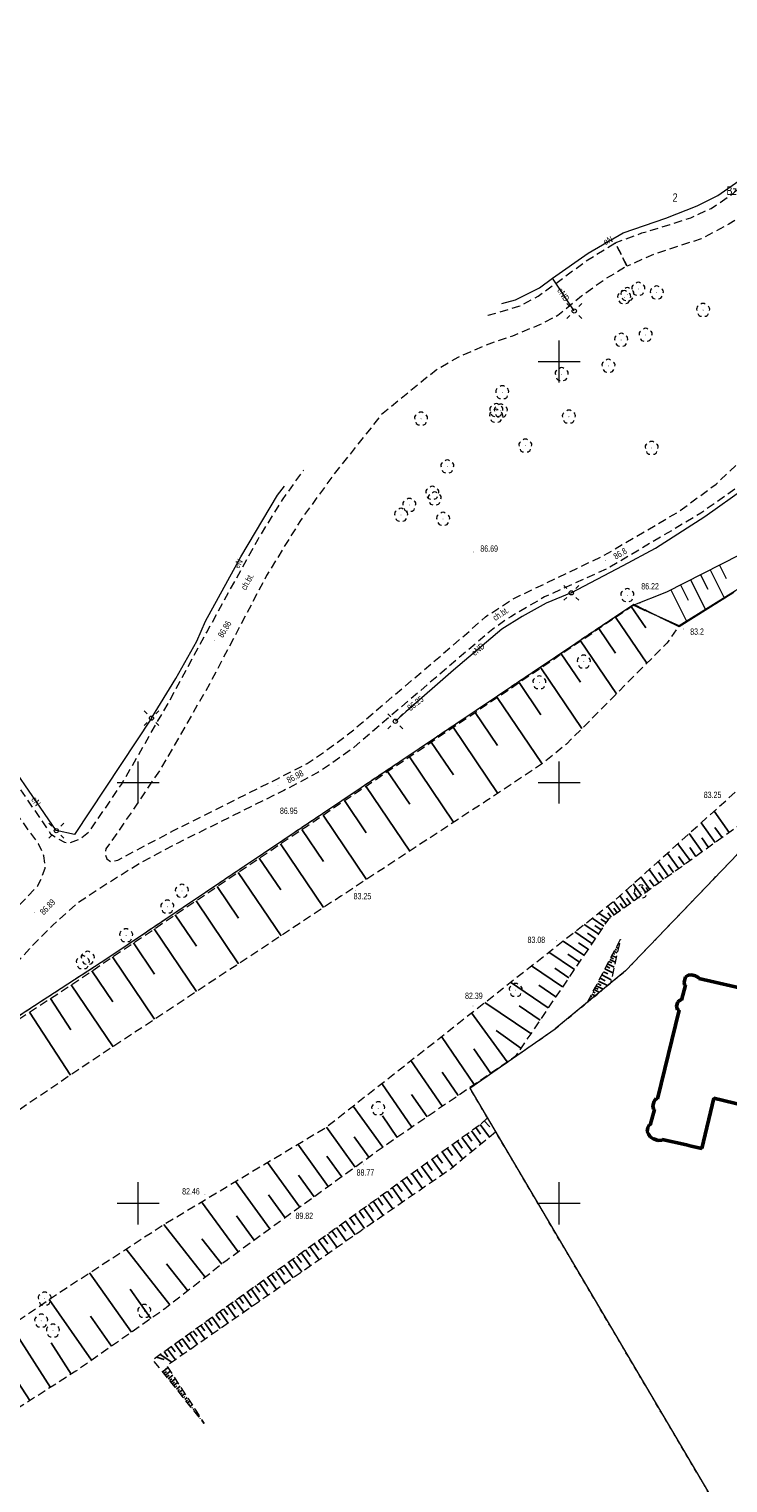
# Model space of a CAD drawing. Header units: metres. Extents: x 7504240 to 7504745, y 5782869 to 5783359.
# Tile 43 of 93: x 7504387 to 7504470, y 5783117 to 5783289. Entities that reach past the tile are written whole.
import ezdxf
from ezdxf.enums import TextEntityAlignment as Align

# ---------------------------------------------------------------- set-up
doc = ezdxf.new("R2010")
doc.units = ezdxf.units.M
doc.header["$MEASUREMENT"] = 0
for name, pattern in [('1.0_0.5', [1.5, 1, -0.5]), ('219-500', [0]), ('egug-500', [1, 0.5, -0.5])]:
    doc.linetypes.add(name, pattern=pattern)
doc.layers.get('0').update_dxf_attribs({"color": 2, "linetype": 'CONTINUOUS', "lineweight": 5})
for name, color, linetype in [('000 Inne (niezydentyfikowane)', 7, 'CONTINUOUS'), ('203-punkt graniczny', 7, 'CONTINUOUS'), ('210-oznaczenie konturu użytku gruntowego', 7, 'CONTINUOUS'), ('211-numer działki ewidencyjnej', 7, 'CONTINUOUS'), ('218-kontur użytku gruntowego', 7, 'CONTINUOUS'), ('219-działka ewidencyjna', 7, 'CONTINUOUS'), ('312-budynek ewidencyjny', 7, 'CONTINUOUS'), ('chodnik', 7, 'CONTINUOUS'), ('chodnik-Atr17', 7, 'CONTINUOUS'), ('drzewo liściaste', 7, 'CONTINUOUS'), ('latarnia', 7, 'CONTINUOUS'), ('pikieta sztuczna', 7, 'CONTINUOUS'), ('pikieta sztuczna-Atr2', 7, 'CONTINUOUS'), ('przewód elektroenergetyczny podziemny', 7, 'CONTINUOUS'), ('przewód elektroenergetyczny podziemny-Atr1', 7, 'CONTINUOUS'), ('Punkt budynku', 7, 'CONTINUOUS'), ('rzędna', 7, 'CONTINUOUS'), ('rzędna-Atr2', 7, 'CONTINUOUS'), ('skarpa nieumocniona', 7, 'CONTINUOUS'), ('skarpa umocniona', 7, 'CONTINUOUS'), ('Wstawianie ramki sekcyjnej z opisem', 7, 'CONTINUOUS')]:
    doc.layers.add(name, color=color, linetype=linetype)
doc.styles.get("Standard").update_dxf_attribs({"font": 'Working1250', "width": 0.75})

# ---------------------------------------------------------------- blocks, each defined once
blk = doc.blocks.new('PW01')
at = {"linetype": 'Continuous', "lineweight": 13}
h = blk.add_hatch(color=0, dxfattribs=at)
edge = h.paths.add_edge_path()
edge.add_arc((0, 0), 0.045, 0, 360)
blk = doc.blocks.new('OP021')
at = {"linetype": 'Continuous', "lineweight": 13}
h = blk.add_hatch(color=0, dxfattribs=at)
edge = h.paths.add_edge_path()
edge.add_arc((0, 0), 0.05, 0, 360)
at = {"color": 0, "linetype": 'Continuous', "lineweight": 13}
for centre, start, end in [((-0.38, 0.124), 121.308, 202.548), ((0, 0.4), 49.272, 130.728), ((0.38, 0.124), 337.452, 58.692), ((-0.235, -0.324), 193.221, 274.871), ((0.235, -0.324), 265.129, 346.779)]:
    blk.add_arc(centre, 0.4, start, end, dxfattribs=at)
blk = doc.blocks.new('SM01')
at = {"color": 0, "linetype": 'Continuous', "lineweight": 13}
for p, q in [((-0.53, 0.531), (-0.883, 0.884)), ((0.531, 0.531), (0.884, 0.884)), ((-0.53, -0.53), (-0.883, -0.883)), ((0.531, -0.53), (0.884, -0.883))]:
    blk.add_line(p, q, dxfattribs=at)
blk.add_circle((0, 0), 0.25, dxfattribs=at)
blk = doc.blocks.new('203')
at = {"linetype": 'Continuous', "lineweight": 0}
h = blk.add_hatch(color=0, dxfattribs=at)
edge = h.paths.add_edge_path()
edge.add_arc((0, 0), 0.045, 0, 360)
blk = doc.blocks.new('PUNKTBUD')
at = {"color": 0}
blk.add_circle((0, 0), 0.045, dxfattribs=at)

msp = doc.modelspace()

# ---------------------------------------------------------------- linework, layer by layer
at = {"layer": '000 Inne (niezydentyfikowane)', "color": 7, "linetype": 'Continuous', "lineweight": 25, "flags": 128}
for points in [[(7504456.68, 5783219.63), (7504460.4, 5783214.15)], [(7504458.55, 5783220.9), (7504460.28, 5783218.34)], [(7504454.68, 5783218.27), (7504456.67, 5783215.34)], [(7504452.54, 5783216.81), (7504456.8, 5783210.53)], [(7504450.24, 5783215.26), (7504452.53, 5783211.9)], [(7504447.8, 5783213.6), (7504452.69, 5783206.4)], [(7504445.23, 5783211.86), (7504447.83, 5783208.03)], [(7504442.61, 5783210.08), (7504447.95, 5783202.22)], [(7504440, 5783208.31), (7504442.65, 5783204.38)], [(7504437.39, 5783206.54), (7504442.69, 5783198.7)], [(7504434.79, 5783204.79), (7504437.43, 5783200.88)], [(7504432.2, 5783203.04), (7504437.46, 5783195.26)], [(7504429.62, 5783201.29), (7504432.24, 5783197.42)], [(7504427.05, 5783199.56), (7504432.26, 5783191.85)], [(7504424.5, 5783197.84), (7504427.09, 5783194)], [(7504421.96, 5783196.12), (7504427.12, 5783188.48)], [(7504468.52, 5783192.85), (7504466.84, 5783195.19)], [(7504470.19, 5783194.05), (7504468.38, 5783196.58)], [(7504419.43, 5783194.41), (7504421.99, 5783190.6)], [(7504466.97, 5783191.74), (7504465.41, 5783193.91)], [(7504467.73, 5783192.28), (7504466.92, 5783193.41)], [(7504469.34, 5783193.44), (7504468.47, 5783194.66)], [(7504416.9, 5783192.7), (7504422.01, 5783185.12)], [(7504465.53, 5783190.71), (7504464.09, 5783192.72)], [(7504466.23, 5783191.21), (7504465.49, 5783192.26)], [(7504414.38, 5783191.01), (7504416.93, 5783187.23)], [(7504462.96, 5783188.87), (7504461.73, 5783190.59)], [(7504464.2, 5783189.75), (7504462.86, 5783191.61)], [(7504463.57, 5783189.3), (7504462.93, 5783190.2)], [(7504464.85, 5783190.22), (7504464.16, 5783191.19)], [(7504411.87, 5783189.31), (7504416.96, 5783181.78)], [(7504460.76, 5783187.29), (7504459.7, 5783188.77)], [(7504461.82, 5783188.05), (7504460.67, 5783189.65)], [(7504461.28, 5783187.66), (7504460.73, 5783188.43)], [(7504462.38, 5783188.45), (7504461.78, 5783189.28)], [(7504409.37, 5783187.63), (7504411.9, 5783183.87)], [(7504458.02, 5783185.33), (7504457.18, 5783186.51)], [(7504458.87, 5783185.93), (7504457.96, 5783187.2)], [(7504459.78, 5783186.58), (7504458.79, 5783187.96)], [(7504459.31, 5783186.25), (7504458.84, 5783186.91)], [(7504460.26, 5783186.93), (7504459.75, 5783187.64)], [(7504406.88, 5783185.95), (7504411.93, 5783178.45)], [(7504456.51, 5783184.24), (7504455.74, 5783185.31)], [(7504457.24, 5783184.77), (7504456.45, 5783185.87)], [(7504456.87, 5783184.5), (7504456.48, 5783185.04)], [(7504457.63, 5783185.04), (7504457.22, 5783185.61)], [(7504458.44, 5783185.62), (7504458, 5783186.24)], [(7504404.39, 5783184.27), (7504406.91, 5783180.53)], [(7504454.64, 5783182), (7504452.97, 5783183.13)], [(7504455.28, 5783182.93), (7504453.9, 5783183.87)], [(7504454.98, 5783182.49), (7504454.22, 5783183)], [(7504455.81, 5783183.71), (7504454.68, 5783184.48)], [(7504455.55, 5783183.34), (7504454.93, 5783183.76)], [(7504456.15, 5783183.98), (7504455.77, 5783184.51)], [(7504401.91, 5783182.6), (7504406.93, 5783175.15)], [(7504453.87, 5783180.86), (7504451.83, 5783182.24)], [(7504454.28, 5783181.45), (7504453.35, 5783182.08)], [(7504399.43, 5783180.93), (7504401.94, 5783177.22)], [(7504451.79, 5783177.78), (7504448.76, 5783179.83)], [(7504452.93, 5783179.47), (7504450.45, 5783181.15)], [(7504452.39, 5783178.66), (7504451.02, 5783179.59)], [(7504453.42, 5783180.2), (7504452.3, 5783180.96)], [(7504456.38, 5783179.69), (7504456.6, 5783179.58)], [(7504456.51, 5783179.93), (7504456.89, 5783179.74)], [(7504456.63, 5783180.17), (7504456.79, 5783180.09)], [(7504456.76, 5783180.42), (7504457.01, 5783180.28)], [(7504456.88, 5783180.66), (7504456.98, 5783180.61)], [(7504457.01, 5783180.9), (7504457.14, 5783180.83)], [(7504457.13, 5783181.14), (7504457.17, 5783181.12)], [(7504396.97, 5783179.27), (7504401.96, 5783171.86)], [(7504450.39, 5783175.72), (7504446.71, 5783178.22)], [(7504451.12, 5783176.8), (7504449.46, 5783177.93)], [(7504455.42, 5783177.85), (7504456.35, 5783177.37)], [(7504455.59, 5783178.17), (7504456.01, 5783177.95)], [(7504455.74, 5783178.46), (7504456.51, 5783178.06)], [(7504455.88, 5783178.73), (7504456.23, 5783178.55)], [(7504456.01, 5783178.97), (7504456.64, 5783178.64)], [(7504456.13, 5783179.21), (7504456.42, 5783179.06)], [(7504456.26, 5783179.45), (7504456.77, 5783179.19)], [(7504394.51, 5783177.61), (7504397, 5783173.92)], [(7504448.7, 5783173.22), (7504444.22, 5783176.26)], [(7504454.52, 5783176.11), (7504454.98, 5783175.87)], [(7504454.67, 5783176.4), (7504455.73, 5783175.86)], [(7504454.85, 5783176.74), (7504455.45, 5783176.43)], [(7504455.05, 5783177.13), (7504456.17, 5783176.54)], [(7504455.24, 5783177.5), (7504455.75, 5783177.24)], [(7504392.06, 5783175.95), (7504397.02, 5783168.6)], [(7504449.59, 5783174.53), (7504447.56, 5783175.91)], [(7504453.72, 5783174.59), (7504453.86, 5783174.51)], [(7504453.86, 5783174.85), (7504454.26, 5783174.64)], [(7504454, 5783175.12), (7504454.25, 5783174.99)], [(7504454.14, 5783175.39), (7504454.76, 5783175.06)], [(7504454.26, 5783175.61), (7504454.61, 5783175.42)], [(7504454.38, 5783175.84), (7504455.2, 5783175.42)], [(7504387.08, 5783172.7), (7504391.96, 5783165.22)], [(7504389.58, 5783174.33), (7504392, 5783170.61)], [(7504446.63, 5783170.18), (7504441.18, 5783173.87)], [(7504447.72, 5783171.77), (7504445.25, 5783173.45)], [(7504453.57, 5783174.32), (7504453.76, 5783174.23)], [(7504443.82, 5783166.79), (7504439.58, 5783172.61)], [(7504439.91, 5783164.1), (7504436.01, 5783169.8)], [(7504445.44, 5783168.41), (7504442.51, 5783170.51)], [(7504441.86, 5783165.44), (7504439.86, 5783168.35)], [(7504436.13, 5783161.51), (7504432.39, 5783166.96)], [(7504432.51, 5783159.03), (7504428.94, 5783164.24)], [(7504438, 5783162.79), (7504436.09, 5783165.58)], [(7504434.3, 5783160.26), (7504432.47, 5783162.92)], [(7504429.05, 5783156.66), (7504425.51, 5783161.55)], [(7504425.78, 5783154.3), (7504422.35, 5783159.06)], [(7504430.76, 5783157.83), (7504429.01, 5783160.38)], [(7504440.1, 5783159), (7504440.66, 5783158.22)], [(7504440.62, 5783159.38), (7504441.72, 5783157.85)], [(7504441.1, 5783159.8), (7504441.74, 5783159.1)], [(7504427.4, 5783155.47), (7504425.66, 5783157.88)], [(7504437.87, 5783157.41), (7504438.49, 5783156.55)], [(7504438.45, 5783157.82), (7504439.65, 5783156.15)], [(7504439.01, 5783158.22), (7504439.6, 5783157.4)], [(7504439.56, 5783158.62), (7504440.71, 5783157.02)], [(7504422.57, 5783151.98), (7504418.94, 5783157.01)], [(7504424.19, 5783153.15), (7504422.42, 5783155.6)], [(7504435.47, 5783155.68), (7504436.13, 5783154.77)], [(7504436.08, 5783156.12), (7504437.39, 5783154.3)], [(7504436.69, 5783156.56), (7504437.33, 5783155.67)], [(7504437.29, 5783156.99), (7504438.54, 5783155.24)], [(7504419.2, 5783149.54), (7504415.35, 5783154.86)], [(7504433.07, 5783153.96), (7504433.71, 5783153.07)], [(7504433.66, 5783154.39), (7504434.96, 5783152.59)], [(7504434.26, 5783154.82), (7504434.91, 5783153.91)], [(7504434.86, 5783155.25), (7504436.17, 5783153.43)], [(7504415.64, 5783146.97), (7504411.54, 5783152.58)], [(7504420.91, 5783150.78), (7504419.04, 5783153.36)], [(7504430.73, 5783152.28), (7504431.36, 5783151.41)], [(7504431.31, 5783152.7), (7504432.57, 5783150.95)], [(7504431.89, 5783153.12), (7504432.53, 5783152.23)], [(7504432.48, 5783153.54), (7504433.76, 5783151.76)], [(7504417.44, 5783148.27), (7504415.46, 5783151.01)], [(7504427.89, 5783150.24), (7504429.1, 5783148.56)], [(7504428.45, 5783150.64), (7504429.06, 5783149.8)], [(7504429.02, 5783151.05), (7504430.25, 5783149.34)], [(7504429.59, 5783151.46), (7504430.2, 5783150.6)], [(7504430.16, 5783151.87), (7504431.4, 5783150.14)], [(7504411.88, 5783144.22), (7504407.53, 5783150.17)], [(7504413.78, 5783145.61), (7504411.67, 5783148.5)], [(7504425.69, 5783148.66), (7504426.87, 5783147.01)], [(7504426.23, 5783149.05), (7504426.83, 5783148.22)], [(7504426.78, 5783149.44), (7504427.98, 5783147.78)], [(7504427.34, 5783149.84), (7504427.94, 5783149)], [(7504407.94, 5783141.21), (7504403.04, 5783147.48)], [(7504423, 5783146.73), (7504423.57, 5783145.93)], [(7504423.53, 5783147.11), (7504424.69, 5783145.5)], [(7504424.07, 5783147.49), (7504424.65, 5783146.68)], [(7504424.6, 5783147.88), (7504425.77, 5783146.25)], [(7504425.14, 5783148.27), (7504425.73, 5783147.45)], [(7504409.93, 5783142.76), (7504407.57, 5783145.77)], [(7504420.9, 5783145.22), (7504421.46, 5783144.43)], [(7504421.42, 5783145.59), (7504422.55, 5783144.02)], [(7504421.94, 5783145.97), (7504422.51, 5783145.18)], [(7504422.47, 5783146.35), (7504423.61, 5783144.76)], [(7504403.75, 5783137.93), (7504398.56, 5783144.56)], [(7504418.34, 5783143.37), (7504419.44, 5783141.85)], [(7504418.85, 5783143.74), (7504419.4, 5783142.97)], [(7504419.36, 5783144.1), (7504420.46, 5783142.57)], [(7504419.87, 5783144.47), (7504420.43, 5783143.7)], [(7504420.38, 5783144.84), (7504421.5, 5783143.29)], [(7504399.19, 5783134.68), (7504394.23, 5783141.74)], [(7504405.88, 5783139.6), (7504403.36, 5783142.82)], [(7504415.85, 5783141.58), (7504416.38, 5783140.84)], [(7504416.34, 5783141.93), (7504417.41, 5783140.44)], [(7504416.84, 5783142.29), (7504417.38, 5783141.54)], [(7504417.34, 5783142.65), (7504418.42, 5783141.14)], [(7504417.84, 5783143.01), (7504418.38, 5783142.25)], [(7504413.42, 5783139.83), (7504414.46, 5783138.39)], [(7504413.9, 5783140.18), (7504414.43, 5783139.45)], [(7504414.39, 5783140.53), (7504415.44, 5783139.07)], [(7504414.87, 5783140.88), (7504415.4, 5783140.14)], [(7504415.36, 5783141.23), (7504416.42, 5783139.75)], [(7504394.47, 5783131.37), (7504389.42, 5783138.57)], [(7504401.5, 5783136.3), (7504399.05, 5783139.79)], [(7504411.06, 5783138.13), (7504411.57, 5783137.43)], [(7504411.53, 5783138.47), (7504412.55, 5783137.06)], [(7504412, 5783138.81), (7504412.51, 5783138.1)], [(7504412.47, 5783139.15), (7504413.5, 5783137.72)], [(7504412.95, 5783139.49), (7504413.46, 5783138.77)], [(7504396.84, 5783133.03), (7504394.33, 5783136.6)], [(7504408.77, 5783136.48), (7504409.75, 5783135.12)], [(7504409.22, 5783136.81), (7504409.72, 5783136.12)], [(7504409.68, 5783137.14), (7504410.67, 5783135.76)], [(7504410.14, 5783137.47), (7504410.64, 5783136.77)], [(7504410.6, 5783137.8), (7504411.6, 5783136.4)], [(7504389.59, 5783128.13), (7504384.9, 5783135.48)], [(7504406.53, 5783134.87), (7504407.01, 5783134.21)], [(7504406.97, 5783135.19), (7504407.94, 5783133.85)], [(7504407.42, 5783135.51), (7504407.9, 5783134.84)], [(7504407.87, 5783135.83), (7504408.84, 5783134.48)], [(7504408.32, 5783136.16), (7504408.8, 5783135.48)], [(7504392.06, 5783129.71), (7504389.69, 5783133.42)], [(7504403.93, 5783133), (7504404.39, 5783132.35)], [(7504404.36, 5783133.31), (7504405.29, 5783132.01)], [(7504404.79, 5783133.62), (7504405.25, 5783132.97)], [(7504405.22, 5783133.93), (7504406.16, 5783132.62)], [(7504405.65, 5783134.24), (7504406.13, 5783133.58)], [(7504406.09, 5783134.56), (7504407.04, 5783133.23)], [(7504402.17, 5783131.73), (7504403.09, 5783131.43)], [(7504402.62, 5783132.05), (7504404.01, 5783131.12)], [(7504403.07, 5783132.38), (7504403.54, 5783131.75)], [(7504403.5, 5783132.69), (7504404.42, 5783131.41)], [(7504387.13, 5783126.57), (7504384.81, 5783130.2)], [(7504402.92, 5783129.97), (7504403.54, 5783130.48)], [(7504403.08, 5783129.77), (7504403.38, 5783130.02)], [(7504403.24, 5783129.58), (7504403.82, 5783130.05)], [(7504403.4, 5783129.37), (7504403.68, 5783129.6)], [(7504403.57, 5783129.17), (7504404.11, 5783129.6)], [(7504403.73, 5783128.96), (7504403.99, 5783129.17)], [(7504403.9, 5783128.76), (7504404.4, 5783129.16)], [(7504404.06, 5783128.55), (7504404.3, 5783128.75)], [(7504404.23, 5783128.35), (7504404.68, 5783128.72)], [(7504404.39, 5783128.14), (7504404.61, 5783128.32)], [(7504404.55, 5783127.94), (7504404.97, 5783128.27)], [(7504404.72, 5783127.73), (7504404.92, 5783127.89)], [(7504404.88, 5783127.53), (7504405.26, 5783127.83)], [(7504405.05, 5783127.32), (7504405.23, 5783127.47)], [(7504405.21, 5783127.12), (7504405.55, 5783127.39)], [(7504405.38, 5783126.91), (7504405.53, 5783127.04)], [(7504405.54, 5783126.71), (7504405.83, 5783126.94)], [(7504405.71, 5783126.5), (7504405.84, 5783126.61)], [(7504405.87, 5783126.3), (7504406.12, 5783126.5)], [(7504406.04, 5783126.09), (7504406.15, 5783126.19)], [(7504406.2, 5783125.89), (7504406.41, 5783126.06)], [(7504406.36, 5783125.68), (7504406.46, 5783125.76)], [(7504406.53, 5783125.48), (7504406.7, 5783125.61)], [(7504406.69, 5783125.27), (7504406.77, 5783125.33)], [(7504406.86, 5783125.07), (7504406.98, 5783125.17)], [(7504407.02, 5783124.86), (7504407.07, 5783124.91)], [(7504407.19, 5783124.66), (7504407.27, 5783124.73)], [(7504407.35, 5783124.45), (7504407.38, 5783124.48)], [(7504407.52, 5783124.25), (7504407.56, 5783124.28)]]:
    msp.add_lwpolyline(points, dxfattribs=at)
at = {"layer": '218-kontur użytku gruntowego', "color": 3, "linetype": 'egug-500', "lineweight": 18, "flags": 128}
for points in [[(7504458.86, 5783221.14), (7504396.38, 5783179.11)], [(7504464.22, 5783218.48), (7504458.86, 5783221.14)], [(7504470.72, 5783222.55), (7504464.22, 5783218.48)], [(7504457.87, 5783177.62), (7504471.21, 5783191.52)], [(7504396.38, 5783179.11), (7504385.33, 5783171.91)], [(7504449.52, 5783170.72), (7504457.87, 5783177.62)], [(7504439.38, 5783163.69), (7504449.52, 5783170.72)], [(7504507.46, 5783048.28), (7504439.38, 5783163.69)]]:
    msp.add_lwpolyline(points, dxfattribs=at)
at = {"layer": '219-działka ewidencyjna', "color": 7, "linetype": '219-500', "lineweight": 18, "flags": 128}
for points in [[(7504458.86, 5783221.14), (7504396.38, 5783179.11)], [(7504464.22, 5783218.48), (7504458.86, 5783221.14)], [(7504470.72, 5783222.55), (7504464.22, 5783218.48)], [(7504471.21, 5783191.52), (7504457.87, 5783177.62)], [(7504396.38, 5783179.11), (7504385.33, 5783171.91)], [(7504457.87, 5783177.62), (7504449.52, 5783170.72)], [(7504439.38, 5783163.69), (7504449.52, 5783170.72)], [(7504439.38, 5783163.69), (7504507.46, 5783048.28)]]:
    msp.add_lwpolyline(points, dxfattribs=at)
at = {"layer": '312-budynek ewidencyjny', "color": 7, "linetype": 'Continuous', "lineweight": 50, "flags": 128}
for points in [[(7504464.81, 5783176.27), (7504464.99, 5783176.91)], [(7504464.86, 5783175.95), (7504464.81, 5783176.27)], [(7504464.99, 5783176.91), (7504465.33, 5783177.12)], [(7504465.33, 5783177.12), (7504465.7, 5783177.15)], [(7504465.7, 5783177.15), (7504466.18, 5783177.04)], [(7504466.18, 5783177.04), (7504466.59, 5783176.8)], [(7504466.59, 5783176.8), (7504466.57, 5783176.72)], [(7504466.57, 5783176.72), (7504478.99, 5783173.85)], [(7504464.53, 5783174.14), (7504464.98, 5783175.91)], [(7504464.98, 5783175.91), (7504464.86, 5783175.95)], [(7504461.66, 5783162.4), (7504464.23, 5783172.93)], [(7504463.93, 5783173.41), (7504464.08, 5783173.94)], [(7504464.04, 5783172.98), (7504463.93, 5783173.41)], [(7504464.23, 5783172.93), (7504464.04, 5783172.98)], [(7504464.08, 5783173.94), (7504464.4, 5783174.18)], [(7504464.4, 5783174.18), (7504464.53, 5783174.14)], [(7504461.25, 5783162.14), (7504461.52, 5783162.44)], [(7504461.52, 5783162.44), (7504461.66, 5783162.4)], [(7504468.36, 5783162.49), (7504466.91, 5783156.5)], [(7504486.98, 5783157.97), (7504468.36, 5783162.49)], [(7504460.81, 5783159.29), (7504461.32, 5783161.13)], [(7504461.11, 5783161.56), (7504461.25, 5783162.14)], [(7504461.17, 5783161.17), (7504461.11, 5783161.56)], [(7504461.32, 5783161.13), (7504461.17, 5783161.17)], [(7504460.44, 5783158.53), (7504460.5, 5783159)], [(7504460.5, 5783159), (7504460.66, 5783159.33)], [(7504460.66, 5783159.33), (7504460.81, 5783159.29)], [(7504460.58, 5783158.22), (7504460.44, 5783158.53)], [(7504460.84, 5783157.86), (7504460.58, 5783158.22)], [(7504461.19, 5783157.65), (7504460.84, 5783157.86)], [(7504461.74, 5783157.47), (7504461.19, 5783157.65)], [(7504462.2, 5783157.49), (7504461.74, 5783157.47)], [(7504462.21, 5783157.59), (7504462.2, 5783157.49)], [(7504465.11, 5783156.94), (7504462.21, 5783157.59)], [(7504465.66, 5783156.8), (7504465.11, 5783156.94)], [(7504466.91, 5783156.5), (7504465.66, 5783156.8)]]:
    msp.add_lwpolyline(points, dxfattribs=at)
at = {"layer": 'chodnik', "color": 7, "linetype": '1.0_0.5', "lineweight": 18, "flags": 128}
for points in [[(7504482.056, 5783289.482), (7504482.07, 5783289.05), (7504481.44, 5783283.31), (7504480.91, 5783280.47), (7504480.84, 5783279.87), (7504479.75, 5783277.06), (7504478.58, 5783273.84), (7504477.92, 5783272.38), (7504477.58, 5783271.36), (7504473.12, 5783268.23), (7504470.14, 5783266.3), (7504466.86, 5783264.57), (7504461.44, 5783262.81), (7504458.04, 5783261.31)], [(7504458.04, 5783261.31), (7504456.65, 5783264.09), (7504459.79, 5783265.26), (7504463.16, 5783266.28), (7504465.64, 5783267.08), (7504468.03, 5783268.18), (7504470.64, 5783269.95), (7504473.61, 5783272.66), (7504475.2, 5783274.43), (7504476.58, 5783276.73), (7504477.6, 5783279.39), (7504478.55, 5783285.43), (7504478.63, 5783286.606)], [(7504441.527, 5783255.465), (7504441.57, 5783255.48), (7504445.21, 5783256.55), (7504447.48, 5783257.74), (7504449.28, 5783259.06), (7504453.2, 5783261.94), (7504456.65, 5783264.09), (7504458.04, 5783261.31), (7504455.58, 5783259.87), (7504452.64, 5783257.75), (7504449.82, 5783255.46), (7504447.65, 5783254.35), (7504444.44, 5783253.01), (7504441.63, 5783252.07), (7504437.96, 5783250.49), (7504435.39, 5783248.95), (7504433.88, 5783247.76), (7504428.85, 5783243.64), (7504423.22, 5783236.57), (7504419.26, 5783231.11), (7504415.25, 5783224.58), (7504408.46, 5783211.65), (7504402.67, 5783201.6), (7504397.76, 5783194.34), (7504396.15, 5783192.09), (7504396.06, 5783191.47), (7504396.3, 5783190.92), (7504396.76, 5783190.56), (7504397.6, 5783190.78), (7504404.18, 5783194.27), (7504416.45, 5783200.39), (7504420.06, 5783202.24), (7504422.25, 5783203.73), (7504425.14, 5783205.87), (7504438.75, 5783217.45), (7504441.24, 5783219.67), (7504442.9, 5783220.73), (7504444.18, 5783221.62), (7504445.39, 5783222.22), (7504455.23, 5783226.92), (7504464.14, 5783232.14), (7504468.63, 5783235.44), (7504471.48, 5783238.16)], [(7504471.48, 5783238.16), (7504472.98, 5783240.8), (7504473.71, 5783243.09), (7504475.15, 5783242.11), (7504475.77, 5783241.12), (7504476.69, 5783241.03), (7504477.42, 5783241.4), (7504478.45, 5783240.17), (7504473.71, 5783236.84), (7504466.81, 5783231.98), (7504455.81, 5783225.44), (7504448.25, 5783222.04), (7504444.23, 5783219.68), (7504441.9, 5783218.06), (7504440, 5783216.42), (7504427.67, 5783205.92), (7504425.64, 5783204.17), (7504423.67, 5783202.75), (7504421.32, 5783201.16), (7504417.3, 5783199.04), (7504404.7, 5783192.79), (7504400.39, 5783190.49), (7504396.42, 5783188.03), (7504392.76, 5783185.63), (7504389.85, 5783183.03), (7504387.08, 5783180.23), (7504382.86, 5783175.47), (7504380.62, 5783171.94), (7504377.44, 5783176.64), (7504382.11, 5783181.45), (7504388.03, 5783187.67), (7504388.58, 5783188.73), (7504388.96, 5783189.83), (7504388.81, 5783191.28), (7504388.17, 5783192.69), (7504380.079, 5783203.892)], [(7504381.772, 5783205.313), (7504389.61, 5783193.9), (7504390.54, 5783193.26), (7504391.24, 5783192.88), (7504391.95, 5783192.85), (7504393.05, 5783193.26), (7504394.16, 5783194.1), (7504398.01, 5783199.75), (7504403.55, 5783209.37), (7504408.14, 5783217.84), (7504414.24, 5783228.89), (7504417.15, 5783233.56), (7504419.653, 5783237.107)]]:
    msp.add_lwpolyline(points, dxfattribs=at)
at = {"layer": 'przewód elektroenergetyczny podziemny', "color": 1, "linetype": 'Continuous', "lineweight": 18, "flags": 128}
for points in [[(7504443.197, 5783256.867), (7504444.8, 5783257.31), (7504447.64, 5783258.74), (7504449.2, 5783259.89), (7504453.42, 5783262.88), (7504457.6, 5783265.28), (7504462.64, 5783267.04), (7504466.36, 5783268.47), (7504468.81, 5783269.7), (7504471.7, 5783271.75), (7504474.05, 5783274.06), (7504475.76, 5783276.58), (7504476.56, 5783278.79), (7504477.2, 5783281.3), (7504477.73, 5783284.46), (7504477.914, 5783286.005)], [(7504451.78, 5783256), (7504449.2, 5783259.89)], [(7504451.42, 5783222.51), (7504457.59, 5783225.76), (7504461.44, 5783227.83), (7504467.27, 5783231.57), (7504472.08, 5783234.99), (7504478.74, 5783239.53), (7504485.74, 5783244.39), (7504493.08, 5783249.99), (7504504.07, 5783259.32)], [(7504401.58, 5783207.63), (7504404.49, 5783212.33), (7504406.95, 5783216.79), (7504407.98, 5783219.17), (7504412.18, 5783226.81), (7504416.53, 5783234.1), (7504417.379, 5783235.198)], [(7504451.42, 5783222.51), (7504448.43, 5783221.29), (7504445.58, 5783219.69), (7504443.17, 5783218.21), (7504437.45, 5783213.34), (7504431.8, 5783208.37), (7504430.54, 5783207.26)], [(7504401.58, 5783207.63), (7504392.43, 5783193.8), (7504390.28, 5783194.27), (7504382.333, 5783205.784)]]:
    msp.add_lwpolyline(points, dxfattribs=at)
at = {"layer": 'skarpa nieumocniona', "color": 7, "linetype": '1.0_0.5', "lineweight": 18, "flags": 128}
for points in [[(7504380.26, 5783157.29), (7504360.6, 5783143.78), (7504316.18, 5783114.33), (7504308.12, 5783108.39), (7504301.16, 5783102.47), (7504297.24, 5783098.07), (7504295, 5783094.94), (7504291.32, 5783088.62), (7504289.64, 5783082.62), (7504289, 5783074.3), (7504289.05, 5783069.88), (7504290.14, 5783061.08), (7504292.11, 5783054.55), (7504294.02, 5783050.56), (7504299.26, 5783044.09), (7504307.08, 5783036.72), (7504312.87, 5783033.06), (7504316.58, 5783031.37), (7504328.4, 5783028.9), (7504351.13, 5783023.78), (7504363.39, 5783021.3), (7504413.85, 5783010.73), (7504431.69, 5783007.41), (7504436.75, 5783006.68), (7504449.41, 5783006.34), (7504455.77, 5783006.68), (7504466.29, 5783007.91), (7504473.68, 5783009.36), (7504480.69, 5783011.01), (7504494.41, 5783014.72), (7504506.9, 5783019.28), (7504519.45, 5783025.13), (7504534.08, 5783032.16), (7504551.57, 5783040.71), (7504569.46, 5783049.26), (7504587.18, 5783058.15), (7504598.88, 5783063.95), (7504609.85, 5783070.47), (7504626.84, 5783080.04), (7504636.35, 5783086.39), (7504644.85, 5783093.82), (7504653.4, 5783101.92), (7504661.84, 5783111.43), (7504671.68, 5783124.09), (7504681.81, 5783136.8), (7504682.99, 5783139.33), (7504682.99, 5783141.47), (7504681.9, 5783149.9), (7504687.5, 5783150.11), (7504691.23, 5783148.09), (7504688.67, 5783134.36), (7504687.62, 5783131.16), (7504670.58, 5783105.9), (7504665.57, 5783099.62), (7504660.83, 5783094.45), (7504651.28, 5783086.01), (7504639.63, 5783075.99), (7504633.77, 5783072.09), (7504616.16, 5783061.81), (7504605.84, 5783056.43), (7504578.71, 5783043.4), (7504537.89, 5783023.52), (7504518.91, 5783013.94), (7504507.93, 5783008.75), (7504501.44, 5783006.01), (7504493.81, 5783003.86), (7504483.25, 5783001.26), (7504466.9, 5782996.88), (7504461.31, 5782996.25), (7504448.12, 5782995.98), (7504439.68, 5782995.93), (7504424.97, 5782996.88), (7504417.47, 5782998.08), (7504402.32, 5783001.64), (7504382.41, 5783006.37), (7504367, 5783010.06), (7504349.55, 5783014.23), (7504312.94, 5783023.2), (7504304.88, 5783028.31), (7504298.92, 5783033.22), (7504294.33, 5783037.81), (7504290.06, 5783044.03), (7504286.84, 5783049.67), (7504284.73, 5783055.27), (7504283.46, 5783061.23), (7504282.72, 5783067.77), (7504282.14, 5783078.58), (7504282.35, 5783082.9), (7504283.67, 5783088.23), (7504285.41, 5783094.35), (7504288.53, 5783099.88), (7504292.8, 5783105.26), (7504299.13, 5783111.8), (7504305.14, 5783117.18), (7504311.05, 5783121.77), (7504324.28, 5783130.74), (7504335.99, 5783138.86), (7504380.83, 5783168.62), (7504391.47, 5783175.56), (7504419.98, 5783194.78), (7504441.54, 5783209.35), (7504458.79, 5783221.06), (7504464.22, 5783218.59), (7504462.78, 5783216.55), (7504450.84, 5783204.54), (7504448.08, 5783202.3), (7504441.38, 5783197.83), (7504424.07, 5783186.48), (7504393.68, 5783166.39)], [(7504380.26, 5783157.29), (7504360.6, 5783143.78), (7504316.18, 5783114.33), (7504308.12, 5783108.39), (7504301.16, 5783102.47), (7504297.24, 5783098.07), (7504295, 5783094.94), (7504291.32, 5783088.62), (7504289.64, 5783082.62), (7504289, 5783074.3), (7504289.05, 5783069.88), (7504290.14, 5783061.08), (7504292.11, 5783054.55), (7504294.02, 5783050.56), (7504299.26, 5783044.09), (7504307.08, 5783036.72), (7504312.87, 5783033.06), (7504316.58, 5783031.37), (7504328.4, 5783028.9), (7504351.13, 5783023.78), (7504363.39, 5783021.3), (7504413.85, 5783010.73), (7504431.69, 5783007.41), (7504436.75, 5783006.68), (7504449.41, 5783006.34), (7504455.77, 5783006.68), (7504466.29, 5783007.91), (7504473.68, 5783009.36), (7504480.69, 5783011.01), (7504494.41, 5783014.72), (7504506.9, 5783019.28), (7504519.45, 5783025.13), (7504534.08, 5783032.16), (7504551.57, 5783040.71), (7504569.46, 5783049.26), (7504587.18, 5783058.15), (7504598.88, 5783063.95), (7504609.85, 5783070.47), (7504626.84, 5783080.04), (7504636.35, 5783086.39), (7504644.85, 5783093.82), (7504653.4, 5783101.92), (7504661.84, 5783111.43), (7504671.68, 5783124.09), (7504681.81, 5783136.8), (7504682.99, 5783139.33), (7504682.99, 5783141.47), (7504681.9, 5783149.9), (7504687.5, 5783150.11), (7504691.23, 5783148.09), (7504688.67, 5783134.36), (7504687.62, 5783131.16), (7504670.58, 5783105.9), (7504665.57, 5783099.62), (7504660.83, 5783094.45), (7504651.28, 5783086.01), (7504639.63, 5783075.99), (7504633.77, 5783072.09), (7504616.16, 5783061.81), (7504605.84, 5783056.43), (7504578.71, 5783043.4), (7504537.89, 5783023.52), (7504518.91, 5783013.94), (7504507.93, 5783008.75), (7504501.44, 5783006.01), (7504493.81, 5783003.86), (7504483.25, 5783001.26), (7504466.9, 5782996.88), (7504461.31, 5782996.25), (7504448.12, 5782995.98), (7504439.68, 5782995.93), (7504424.97, 5782996.88), (7504417.47, 5782998.08), (7504402.32, 5783001.64), (7504382.41, 5783006.37), (7504367, 5783010.06), (7504349.55, 5783014.23), (7504312.94, 5783023.2), (7504304.88, 5783028.31), (7504298.92, 5783033.22), (7504294.33, 5783037.81), (7504290.06, 5783044.03), (7504286.84, 5783049.67), (7504284.73, 5783055.27), (7504283.46, 5783061.23), (7504282.72, 5783067.77), (7504282.14, 5783078.58), (7504282.35, 5783082.9), (7504283.67, 5783088.23), (7504285.41, 5783094.35), (7504288.53, 5783099.88), (7504292.8, 5783105.26), (7504299.13, 5783111.8), (7504305.14, 5783117.18), (7504311.05, 5783121.77), (7504324.28, 5783130.74), (7504335.99, 5783138.86), (7504380.83, 5783168.62), (7504391.47, 5783175.56), (7504419.98, 5783194.78), (7504441.54, 5783209.35), (7504458.79, 5783221.06), (7504464.22, 5783218.59), (7504462.78, 5783216.55), (7504450.84, 5783204.54), (7504448.08, 5783202.3), (7504441.38, 5783197.83), (7504424.07, 5783186.48), (7504393.68, 5783166.39)], [(7504479.04, 5783202.76), (7504475.7, 5783198), (7504455.84, 5783183.76), (7504444.78, 5783167.44), (7504429.13, 5783156.72), (7504416.23, 5783147.4), (7504410.55, 5783143.25), (7504403.15, 5783137.46), (7504392.61, 5783130.06), (7504379.79, 5783121.88), (7504364.14, 5783111.66), (7504346.33, 5783099.96), (7504338.88, 5783099.52), (7504326.37, 5783092.17), (7504318.81, 5783087.48), (7504316.52, 5783085.15), (7504314.19, 5783081.27), (7504313.11, 5783077.26), (7504312.94, 5783074.02), (7504313.45, 5783070.82), (7504315.27, 5783067.04), (7504319.66, 5783061.17), (7504325.39, 5783057.5), (7504339.18, 5783054.16), (7504372.3, 5783046.06), (7504390.18, 5783041.21), (7504405.76, 5783037.36), (7504429.36, 5783031.8), (7504437.59, 5783030.45), (7504443.39, 5783030.35), (7504449.23, 5783030.85), (7504456.14, 5783031.63), (7504466.06, 5783033.08), (7504475.6, 5783035.07), (7504482.01, 5783036.99), (7504490.71, 5783040.43), (7504502.24, 5783046.06), (7504507.46, 5783048.28), (7504542.57, 5783065.04), (7504595.56, 5783091.63), (7504602.36, 5783095.05), (7504609.21, 5783099.75), (7504613.92, 5783103.16), (7504614.81, 5783102.35), (7504622.82, 5783094.36), (7504615.69, 5783089.45), (7504608.37, 5783085.37), (7504593.87, 5783078.71), (7504566.59, 5783066.36), (7504534.95, 5783051.01), (7504524.93, 5783046.16), (7504515.68, 5783042.02), (7504491.22, 5783032.13), (7504484.8, 5783028.89), (7504480.13, 5783026.79), (7504478.27, 5783026.31), (7504471.13, 5783025.29), (7504456.27, 5783023.19), (7504444.69, 5783022.65), (7504437.98, 5783022.83), (7504428.57, 5783023.97), (7504422.75, 5783025.17), (7504409.25, 5783029.23), (7504378.79, 5783038.82), (7504345.26, 5783045.58), (7504326.08, 5783049.23), (7504322.86, 5783050.38), (7504316.92, 5783052.92), (7504312.45, 5783055.89), (7504308.43, 5783059.68), (7504305.36, 5783063.57), (7504303.25, 5783067.89), (7504302.62, 5783071.05), (7504302.48, 5783075.51), (7504303.05, 5783079.92), (7504303.96, 5783083.52), (7504305.55, 5783087.22), (7504309.1, 5783092.4), (7504346.65, 5783113.93), (7504374.19, 5783128.18), (7504390.64, 5783139.4), (7504403.12, 5783147.53), (7504422.29, 5783159.02), (7504456.64, 5783186.02), (7504475.58, 5783203.05)], [(7504479.04, 5783202.76), (7504475.7, 5783198), (7504455.84, 5783183.76), (7504444.78, 5783167.44), (7504429.13, 5783156.72), (7504416.23, 5783147.4), (7504410.55, 5783143.25), (7504403.15, 5783137.46), (7504392.61, 5783130.06), (7504379.79, 5783121.88), (7504364.14, 5783111.66), (7504346.33, 5783099.96), (7504338.88, 5783099.52), (7504326.37, 5783092.17), (7504318.81, 5783087.48), (7504316.52, 5783085.15), (7504314.19, 5783081.27), (7504313.11, 5783077.26), (7504312.94, 5783074.02), (7504313.45, 5783070.82), (7504315.27, 5783067.04), (7504319.66, 5783061.17), (7504325.39, 5783057.5), (7504339.18, 5783054.16), (7504372.3, 5783046.06), (7504390.18, 5783041.21), (7504405.76, 5783037.36), (7504429.36, 5783031.8), (7504437.59, 5783030.45), (7504443.39, 5783030.35), (7504449.23, 5783030.85), (7504456.14, 5783031.63), (7504466.06, 5783033.08), (7504475.6, 5783035.07), (7504482.01, 5783036.99), (7504490.71, 5783040.43), (7504502.24, 5783046.06), (7504507.46, 5783048.28), (7504542.57, 5783065.04), (7504595.56, 5783091.63), (7504602.36, 5783095.05), (7504609.21, 5783099.75), (7504613.92, 5783103.16), (7504614.81, 5783102.35), (7504622.82, 5783094.36), (7504615.69, 5783089.45), (7504608.37, 5783085.37), (7504593.87, 5783078.71), (7504566.59, 5783066.36), (7504534.95, 5783051.01), (7504524.93, 5783046.16), (7504515.68, 5783042.02), (7504491.22, 5783032.13), (7504484.8, 5783028.89), (7504480.13, 5783026.79), (7504478.27, 5783026.31), (7504471.13, 5783025.29), (7504456.27, 5783023.19), (7504444.69, 5783022.65), (7504437.98, 5783022.83), (7504428.57, 5783023.97), (7504422.75, 5783025.17), (7504409.25, 5783029.23), (7504378.79, 5783038.82), (7504345.26, 5783045.58), (7504326.08, 5783049.23), (7504322.86, 5783050.38), (7504316.92, 5783052.92), (7504312.45, 5783055.89), (7504308.43, 5783059.68), (7504305.36, 5783063.57), (7504303.25, 5783067.89), (7504302.62, 5783071.05), (7504302.48, 5783075.51), (7504303.05, 5783079.92), (7504303.96, 5783083.52), (7504305.55, 5783087.22), (7504309.1, 5783092.4), (7504346.65, 5783113.93), (7504374.19, 5783128.18), (7504390.64, 5783139.4), (7504403.12, 5783147.53), (7504422.29, 5783159.02), (7504456.64, 5783186.02), (7504475.58, 5783203.05)], [(7504453.34, 5783173.88), (7504454.3, 5783175.69), (7504457.26, 5783181.38), (7504456.08, 5783176.15)], [(7504453.34, 5783173.88), (7504454.3, 5783175.69), (7504457.26, 5783181.38), (7504456.08, 5783176.15)], [(7504440.72, 5783159.45), (7504441.47, 5783160.14), (7504442.46, 5783158.46), (7504440.86, 5783157.14), (7504437.16, 5783154.11), (7504426.31, 5783146.63), (7504403.4, 5783130.7), (7504407.83, 5783123.86), (7504401.75, 5783131.43), (7504422.56, 5783146.41), (7504436.16, 5783156.18)], [(7504440.72, 5783159.45), (7504441.47, 5783160.14), (7504442.46, 5783158.46), (7504440.86, 5783157.14), (7504437.16, 5783154.11), (7504426.31, 5783146.63), (7504403.4, 5783130.7), (7504407.83, 5783123.86), (7504401.75, 5783131.43), (7504422.56, 5783146.41), (7504436.16, 5783156.18)]]:
    msp.add_lwpolyline(points, close=True, dxfattribs=at)
at = {"layer": 'skarpa umocniona', "color": 7, "linetype": 'Continuous', "lineweight": 18, "flags": 128}
msp.add_lwpolyline([(7504464.22, 5783218.59), (7504458.79, 5783221.06), (7504462.78, 5783222.64), (7504471.39, 5783227.02), (7504472.96, 5783228.24), (7504475.97, 5783231.16), (7504477.94, 5783233.52), (7504479.42, 5783235.82), (7504480.79, 5783237.93), (7504482.91, 5783233.41), (7504478.31, 5783229.34), (7504470.94, 5783222.77)], close=True, dxfattribs=at)
msp.add_lwpolyline([(7504464.22, 5783218.59), (7504458.79, 5783221.06), (7504462.78, 5783222.64), (7504471.39, 5783227.02), (7504472.96, 5783228.24), (7504475.97, 5783231.16), (7504477.94, 5783233.52), (7504479.42, 5783235.82), (7504480.79, 5783237.93), (7504482.91, 5783233.41), (7504478.31, 5783229.34), (7504470.94, 5783222.77)], close=True, dxfattribs=at)
for points in [[(7504466.75, 5783224.66), (7504467.62, 5783222.95)], [(7504467.9, 5783225.24), (7504469.58, 5783221.93)], [(7504469.01, 5783225.81), (7504469.83, 5783224.2)], [(7504463.23, 5783222.87), (7504465.12, 5783219.15)], [(7504464.38, 5783223.45), (7504465.3, 5783221.64)], [(7504465.57, 5783224.06), (7504467.36, 5783220.54)]]:
    msp.add_lwpolyline(points, dxfattribs=at)
at = {"layer": 'Wstawianie ramki sekcyjnej z opisem', "color": 7, "linetype": 'Continuous', "lineweight": 13, "flags": 128}
for points in [[(7504450, 5783247.5), (7504450, 5783252.5)], [(7504447.5, 5783250), (7504452.5, 5783250)], [(7504400, 5783197.5), (7504400, 5783202.5)], [(7504450, 5783197.5), (7504450, 5783202.5)], [(7504397.5, 5783200), (7504402.5, 5783200)], [(7504447.5, 5783200), (7504452.5, 5783200)], [(7504400, 5783147.5), (7504400, 5783152.5)], [(7504450, 5783147.5), (7504450, 5783152.5)], [(7504397.5, 5783150), (7504402.5, 5783150)], [(7504447.5, 5783150), (7504452.5, 5783150)]]:
    msp.add_lwpolyline(points, dxfattribs=at)

# ---------------------------------------------------------------- block references
at = {"layer": '203-punkt graniczny', "color": 7, "linetype": 'Continuous', "lineweight": 18}
for p in [(7504458.86, 5783221.14), (7504464.22, 5783218.48), (7504396.38, 5783179.11), (7504457.87, 5783177.62), (7504449.52, 5783170.72), (7504439.38, 5783163.69)]:
    msp.add_blockref('203', p, dxfattribs=at)
at = {"layer": 'drzewo liściaste', "color": 94, "linetype": 'Continuous', "lineweight": 18}
for p in [(7504459.39, 5783258.61), (7504461.58, 5783258.17), (7504457.71, 5783257.62), (7504458.09, 5783257.98), (7504467.08, 5783256.1), (7504460.25, 5783253.15), (7504457.35, 5783252.55), (7504450.29, 5783248.47), (7504455.84, 5783249.47), (7504443.23, 5783246.32), (7504433.59, 5783243.19), (7504442.5, 5783243.52), (7504442.53, 5783244.2), (7504443.06, 5783244.14), (7504451.14, 5783243.43), (7504445.97, 5783239.98), (7504460.97, 5783239.71), (7504436.71, 5783237.51), (7504434.93, 5783234.38), (7504432.19, 5783232.94), (7504435.2, 5783233.71), (7504431.22, 5783231.77), (7504436.21, 5783231.29), (7504458.08, 5783222.22), (7504452.91, 5783214.33), (7504447.64, 5783211.86), (7504405.19, 5783187.1), (7504459.7, 5783187.02), (7504403.46, 5783185.22), (7504398.57, 5783181.82), (7504394.02, 5783179.14), (7504393.43, 5783178.61), (7504444.83, 5783175.32), (7504428.5, 5783161.26), (7504388.9, 5783138.66), (7504388.49, 5783136.04), (7504400.73, 5783137.19), (7504389.88, 5783134.86)]:
    msp.add_blockref('OP021', p, dxfattribs=at)
at = {"layer": 'latarnia', "color": 7, "linetype": 'Continuous', "lineweight": 18}
for p in [(7504451.78, 5783256), (7504451.42, 5783222.51), (7504401.58, 5783207.63), (7504430.54, 5783207.26), (7504390.28, 5783194.27)]:
    msp.add_blockref('SM01', p, dxfattribs=at)
at = {"layer": 'pikieta sztuczna', "color": 7, "linetype": 'Continuous', "lineweight": 13}
for p in [(7504439.81, 5783227.37), (7504455.46, 5783226.38), (7504459.58, 5783221.28), (7504464.77, 5783218.22), (7504409.06, 5783216.85), (7504416.6, 5783199.67), (7504420.64, 5783195.43), (7504425.81, 5783187.15), (7504387.66, 5783184.58), (7504449.67, 5783181.23), (7504439.76, 5783173.44), (7504426.75, 5783154.66), (7504407.92, 5783151.02), (7504418.12, 5783148.16)]:
    msp.add_blockref('PW01', p, dxfattribs=at)
at = {"layer": 'Punkt budynku', "color": 5, "linetype": 'Continuous', "lineweight": 18}
for p in [(7504464.81, 5783176.27), (7504464.99, 5783176.91), (7504465.33, 5783177.12), (7504465.7, 5783177.15), (7504466.18, 5783177.04), (7504466.57, 5783176.72), (7504466.59, 5783176.8), (7504464.86, 5783175.95), (7504464.98, 5783175.91), (7504463.93, 5783173.41), (7504464.04, 5783172.98), (7504464.08, 5783173.94), (7504464.23, 5783172.93), (7504464.4, 5783174.18), (7504464.53, 5783174.14), (7504461.52, 5783162.44), (7504461.66, 5783162.4), (7504468.36, 5783162.49), (7504461.11, 5783161.56), (7504461.17, 5783161.17), (7504461.25, 5783162.14), (7504461.32, 5783161.13), (7504460.5, 5783159), (7504460.66, 5783159.33), (7504460.81, 5783159.29), (7504460.44, 5783158.53), (7504460.58, 5783158.22), (7504460.84, 5783157.86), (7504461.19, 5783157.65), (7504461.74, 5783157.47), (7504462.2, 5783157.49), (7504462.21, 5783157.59), (7504465.11, 5783156.94), (7504465.66, 5783156.8), (7504466.91, 5783156.5)]:
    msp.add_blockref('PUNKTBUD', p, dxfattribs=at)
at = {"layer": 'rzędna', "color": 1, "linetype": 'Continuous', "lineweight": 18}
msp.add_blockref('PW01', (7504431.8, 5783208.37), dxfattribs=at)

# ---------------------------------------------------------------- texts
at = {"layer": '210-oznaczenie konturu użytku gruntowego', "color": 3, "linetype": 'Continuous', "lineweight": 18, "width": 0.79}
msp.add_text('Bz', height=1, dxfattribs=at).set_placement((7504469.85, 5783269.79))
at = {"layer": '211-numer działki ewidencyjnej', "color": 7, "linetype": 'Continuous', "lineweight": 18, "width": 0.79}
msp.add_text('2', height=1, dxfattribs=at).set_placement((7504463.46, 5783268.97))
at = {"layer": 'chodnik-Atr17', "color": 7, "width": 0.667}
for rotation, p in [(61.097, (7504412.956, 5783223.843)), (61.097, (7504412.956, 5783223.843)), (61.097, (7504412.956, 5783223.843)), (33.275, (7504443.053, 5783220.025)), (33.275, (7504443.053, 5783220.025)), (33.275, (7504443.053, 5783220.025))]:
    msp.add_text('ch.bt.', height=0.75, rotation=rotation, dxfattribs=at).set_placement(p, align=Align.MIDDLE_CENTER)
at = {"layer": 'pikieta sztuczna-Atr2', "color": 7, "width": 0.667}
for s, p in [('86.69', (7504440.63, 5783227.399)), ('86.22', (7504459.735, 5783222.92)), ('83.2', (7504465.544, 5783217.531)), ('83.25', (7504467.154, 5783198.146)), ('86.95', (7504416.836, 5783196.256)), ('83.25', (7504425.584, 5783186.109)), ('83.08', (7504446.229, 5783180.93)), ('82.39', (7504438.811, 5783174.282)), ('88.77', (7504425.934, 5783153.287)), ('82.46', (7504405.219, 5783151.048)), ('89.82', (7504418.68, 5783148.147))]:
    msp.add_text(s, height=0.75, dxfattribs=at).set_placement(p)
for s, rotation, p in [('86.8', 29.94, (7504456.704, 5783226.449)), ('86.86', 58.671, (7504410.041, 5783217.117)), ('86.98', 28.183, (7504417.878, 5783199.864)), ('86.89', 46.428, (7504388.796, 5783184.19))]:
    msp.add_text(s, height=0.75, rotation=rotation, dxfattribs=at).set_placement(p)
at = {"layer": 'przewód elektroenergetyczny podziemny-Atr1', "color": 1, "width": 0.667}
for s, rotation, p in [('eN', 24.373, (7504455.782, 5783264.372)), ('eND', -56.446, (7504450.49, 5783257.945)), ('eN', 60.201, (7504411.885, 5783225.988)), ('eND', 40.39, (7504440.355, 5783215.811)), ('eN', 305.58, (7504387.877, 5783197.751))]:
    msp.add_text(s, height=0.75, rotation=rotation, dxfattribs=at).set_placement(p, align=Align.MIDDLE_CENTER)
at = {"layer": 'rzędna-Atr2', "color": 1, "width": 0.667}
msp.add_text('86.25', height=0.75, rotation=38.027, dxfattribs=at).set_placement((7504432.092, 5783208.738), align=Align.MIDDLE_LEFT)

doc.saveas('drawing.dxf')
